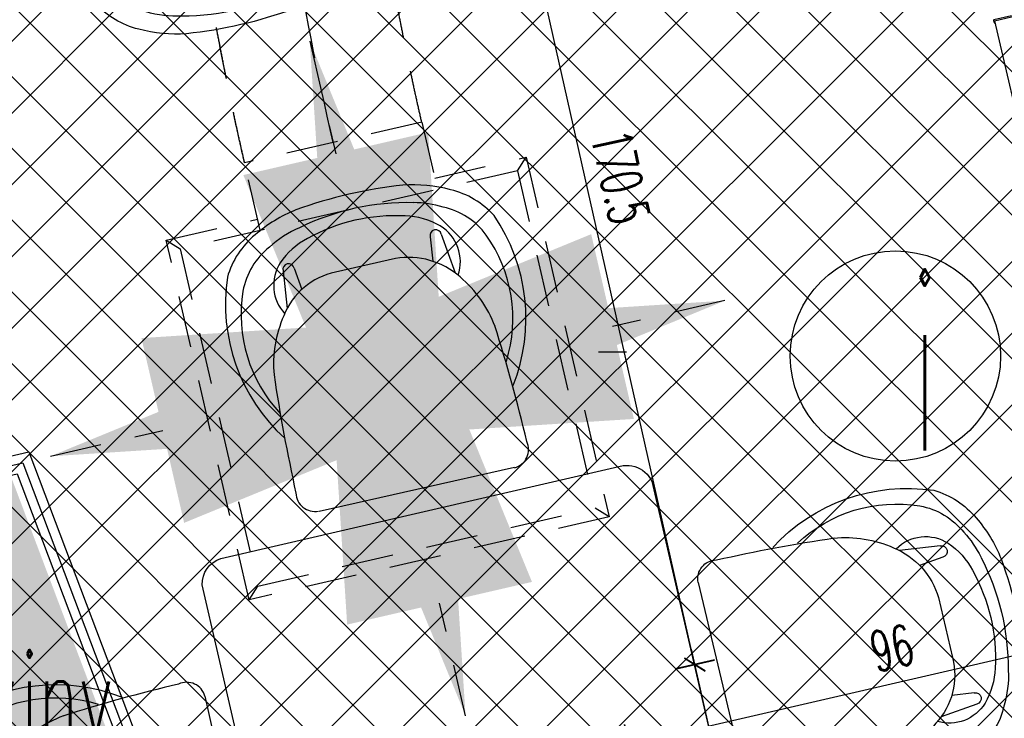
# Model space of a CAD drawing. Header units: centimetres. Extents: x -15121 to 17422, y -60492 to 0.
# Tile 208 of 256: x 2453 to 2623, y -30311 to -30190. Entities that reach past the tile are written whole.
import ezdxf
from ezdxf.enums import TextEntityAlignment as Align

# ---------------------------------------------------------------- set-up
doc = ezdxf.new("R2010")
doc.units = ezdxf.units.CM
doc.header["$LTSCALE"] = 60
doc.linetypes.add('MP', pattern=[0.25, 0.15, -0.1])
for name, color, linetype in [('AIKA KLIMATYZACJA2', 5, 'Continuous'), ('AIKA lampy restauracja wymiarowanie', 7, 'Continuous'), ('AIKA meble2', 8, 'Continuous'), ('AIKA oprawy', 2, 'Continuous'), ('AIKA oznaczenia widoków2', 30, 'Continuous'), ('AIKA sufity podwieszane', 8, 'Continuous'), ('AIKA trapezy', 8, 'Continuous'), ('AIKA trapezy hacz', 8, 'Continuous'), ('AIKA wymiarowanie ogólne rzut2', 7, 'Continuous'), ('AIKA ścianki mobilne', 7, 'Continuous')]:
    doc.layers.add(name, color=color, linetype=linetype)
doc.styles.add('FDBES', font='simplex.shx')
doc.styles.add('normalnysimplex', font='simplex.shx', dxfattribs={"width": 0.85})
doc.styles.add('RomanS', font='romans.shx')
doc.styles.add('wymiar', font='txt.shx', dxfattribs={"width": 0.6})
doc.dimstyles.new('Dwudziestka', dxfattribs={"dimtxt": 7, "dimasz": 0.7, "dimexe": 5, "dimexo": 0, "dimgap": 2.5, "dimtad": 1, "dimtoh": 1, "dimdec": 3, "dimrnd": 0.5, "dimdsep": 46, "dimtxsty": 'wymiar', "dimblk": 'znacznik', "dimcen": 0, "dimdle": 5, "dimse1": 1, "dimse2": 1, "dimclrd": 256, "dimclre": 256, "dimclrt": 256, "dimadec": 0, "dimazin": 0, "dimtfac": 0.4, "dimtdec": 3, "dimtix": 1, "dimtofl": 0, "dimtmove": 2, "dimatfit": 3, "dimldrblk": 'znacznik', "dimfxl": 1, "dimtolj": 1, "dimarcsym": 0})
doc.dimstyles.new('FDBES', dxfattribs={"dimscale": 50, "dimtxt": 4, "dimasz": 2.5, "dimexe": 0.8, "dimexo": 2, "dimgap": 1, "dimtad": 1, "dimdsep": 46, "dimtxsty": 'FDBES', "dimcen": 2.5, "dimclrd": 4, "dimclre": 5, "dimadec": 0, "dimazin": 0, "dimtfac": 1, "dimtmove": 0, "dimatfit": 3, "dimfxl": 1, "dimarcsym": 0})

# ---------------------------------------------------------------- blocks, each defined once
blk = doc.blocks.new('SL krzesło')
at = {"layer": 'AIKA meble2'}
for p, q in [((-14.08, 42.17), (-14.85, 35.66)), ((-12.08, 42.17), (-11.63, 38.3)), ((12.08, 42.17), (11.59, 37.94)), ((14.08, 42.17), (14.91, 35.1))]:
    blk.add_line(p, q, dxfattribs=at)
at = {"layer": 'AIKA meble2', "transparency": 33554610}
for p, q in [((5.4, 39.89), (-5.27, 39.89)), ((17.36, -0.11), (-17.36, 0.11))]:
    blk.add_line(p, q, dxfattribs=at)
for centre, radius, start, end in [((-5.72, 27.41), 24.84, 98.7852, 118.035), ((-5.72, 27.41), 24.84, 98.7852, 118.035), ((5.72, 27.41), 24.84, 61.965, 81.2148), ((5.72, 27.41), 24.84, 61.965, 81.2148), ((-10.67, 35.99), 14.95, 116.7532, 150.8291), ((-6.35, 30.72), 18.39, 100.2359, 119.6737), ((6.35, 30.72), 18.39, 60.3263, 76.546), ((10.67, 35.99), 14.95, 29.1709, 63.2468), ((-10.09, 35.33), 12.57, 115.2509, 156.7145), ((10.09, 35.33), 12.57, 23.2855, 64.7491), ((5.69, 31.74), 31.59, 158.5672, 214.5654), ((-5.69, 31.74), 31.59, 325.4346, 21.4328), ((1.56, 30.77), 25.07, 157.6728, 210.1782), ((-5.61, 27.7), 12.2, 88.4292, 145.8426), ((4.52, 26.3), 13.62, 35.6632, 86.2909), ((-1.56, 30.77), 25.07, 329.8218, 22.3272), ((0.9, 22.09), 20.75, 143.1293, 172.1193), ((-1.03, 21.78), 20.77, 7.5547, 36.8658), ((270.3, 1.81), 290.87, 175.4374, 179.5418), ((-262.62, 1.99), 283.07, 0.3733, 4.5909), ((-17.33, 3.49), 3.3, 168.6056, 267.6814), ((17.25, 3.14), 3.26, 271.771, 12.2423)]:
    blk.add_arc(centre, radius, start, end, dxfattribs=at)
at = {"layer": 'AIKA meble2'}
for centre, radius, start, end in [((0, -26.21), 78.75, 83.0607, 96.9393), ((0.07, 7.5), 42.43, 75.6019, 103.198), ((0, 16.39), 31.52, 73.9747, 106.0253), ((-9.16, 38.44), 7.25, 134.4209, 209.5207), ((-13.08, 42.17), 1, 0, 180), ((13.08, 42.17), 1, 0, 180), ((9.16, 38.44), 7.25, 328.0104, 45.5791)]:
    blk.add_arc(centre, radius, start, end, dxfattribs=at)
at = {"layer": 'AIKA meble2', "ltscale": 0.2, "transparency": 33554610}
for centre, start, end in [((-5.41, 34.2), 104.7592, 133.1183), ((5.41, 34.2), 46.8817, 75.2408)]:
    blk.add_arc(centre, 12.91, start, end, dxfattribs=at)
blk = doc.blocks.new('SL stolik i krzesła')
at = {"layer": 'AIKA meble2'}
blk.add_lwpolyline([(5330.32, -44042.96), (5330.32, -44115.54, -0.326093), (5326.1, -44119.25), (5254.54, -44119.25, -0.326093), (5250.32, -44115.54), (5250.32, -44042.96, -0.326093), (5254.54, -44039.25), (5326.1, -44039.25, -0.4523), (5330.32, -44045.03)], format="xyb", dxfattribs=at)
blk.add_blockref('SL krzesło', (5290.32, -44035.25), dxfattribs=at)
at = {"layer": 'AIKA meble2', "rotation": 90}
blk.add_blockref('SL krzesło', (5246.33, -44079.25), dxfattribs=at)
at = {"layer": 'AIKA meble2', "xscale": -1}
for p, rotation in [((5334.32, -44079.25), 270), ((5290.32, -44123.24), 180)]:
    blk.add_blockref('SL krzesło', p, dxfattribs=dict(at, rotation=rotation))
blk = doc.blocks.new('SL ścianki przesuwne restauracja')
at = {"layer": 'AIKA ścianki mobilne'}
blk.add_line((7591.86, -26132.08), (7614.88, -26231.79), dxfattribs=at)
for points in [[(7595.75, -26129.51, -0.000001), (7595.62, -26129.54)], [(7599.7, -26129.45, -0.000001), (7599.83, -26129.42)], [(7594.8, -26131.2), (7591.74, -26131.91, 0.414163), (7591.68, -26132), (7591.77, -26132.38, 0.414214), (7591.87, -26132.44), (7591.92, -26132.43, 0.414214), (7591.93, -26132.41), (7591.91, -26132.31, -0.414233), (7591.88, -26132.29), (7591.84, -26132.11, -0.414212), (7591.86, -26132.08), (7595.79, -26131.18)]]:
    blk.add_lwpolyline(points, format="xyb", dxfattribs=at)
at = {"layer": 'AIKA ścianki mobilne', "style": 'normalnysimplex', "width": 0.85, "flags": 12}
for p in [(7526.71, -25549.96), (6841.55, -25708.14), (6722.86, -25735.55), (7655.65, -26108.47), (6970.49, -26266.66), (6851.79, -26294.06)]:
    blk.add_attdef('200', text='', height=0.3, rotation=13, dxfattribs=at).set_placement(p, align=Align.TOP_LEFT)
at = {"layer": 'AIKA ścianki mobilne', "style": 'normalnysimplex', "width": 0.85}
for p in [(7511.03, -25612.22), (6883.82, -25757.03), (6707.18, -25797.81), (7639.97, -26170.73), (7012.75, -26315.54), (6836.11, -26356.32)]:
    blk.add_attdef('80', text='', height=0.3, rotation=13, dxfattribs=at).set_placement(p, align=Align.CENTER)
blk = doc.blocks.new('znacznik')
at = {"color": 0}
for points in [[(0, -5), (0, 5)], [(-4, 0), (4, 0)]]:
    blk.add_lwpolyline(points, dxfattribs=at)
at = {"color": 1}
blk.add_lwpolyline([(-2.12, -2.12), (2.12, 2.12)], dxfattribs=at)
blk = doc.blocks.new('*D5416')
at = {"layer": 'AIKA wymiarowanie ogólne rzut2', "lineweight": -2, "transparency": 16777216}
blk.add_line((2742.6, -30384.16), (2606.14, -29793.1), dxfattribs=at)
at = {"layer": 'Defpoints', "color": 0, "transparency": 16777216}
for p in [(2605.98, -29792.42), (2595.22, -29794.91), (2731.99, -30387.32)]:
    blk.add_point(p, dxfattribs=at)
at = {"layer": 'AIKA wymiarowanie ogólne rzut2', "linetype": 'ByBlock', "lineweight": -2, "transparency": 16777216, "xscale": 0.7, "yscale": 0.7, "zscale": 0.7}
for p, rotation in [((2605.98, -29792.42), 102.9999999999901), ((2742.75, -30384.84), 282.9999999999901)]:
    blk.add_blockref('znacznik', p, dxfattribs=dict(at, rotation=rotation))
at = {"layer": 'AIKA wymiarowanie ogólne rzut2', "transparency": 16777216, "insert": (2680.21, -30087.28), "char_height": 7, "attachment_point": 5, "rotation": 283, "style": 'wymiar'}
blk.add_mtext('\\A1;608', dxfattribs=at)
blk = doc.blocks.new('SL lampa rzut')
at = {"color": 2}
blk.add_line((-2.76, 69.87), (3.24, 69.87), dxfattribs=at)
blk = doc.blocks.new('*D7169')
at = {"layer": 'AIKA lampy restauracja wymiarowanie', "lineweight": -2, "transparency": 16777216}
blk.add_line((2600.08, -30435.57), (2569.71, -30302.43), dxfattribs=at)
at = {"layer": 'Defpoints', "color": 0, "transparency": 16777216}
for p in [(2569.55, -30301.75), (2555.28, -30305.01), (2585.97, -30439.51)]:
    blk.add_point(p, dxfattribs=at)
at = {"layer": 'AIKA lampy restauracja wymiarowanie', "lineweight": -2, "transparency": 16777216, "xscale": 0.7, "yscale": 0.7, "zscale": 0.7}
for p, rotation in [((2569.55, -30301.75), 102.853581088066), ((2600.24, -30436.25), 282.853581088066)]:
    blk.add_blockref('znacznik', p, dxfattribs=dict(at, rotation=rotation))
at = {"layer": 'AIKA lampy restauracja wymiarowanie', "transparency": 16777216, "insert": (2590.74, -30367.67), "char_height": 7, "attachment_point": 5, "rotation": 282.8536, "style": 'wymiar'}
blk.add_mtext('\\A1;138', dxfattribs=at)
blk = doc.blocks.new('*D7170')
at = {"layer": 'AIKA lampy restauracja wymiarowanie', "lineweight": -2, "transparency": 16777216}
blk.add_line((2569.39, -30301.11), (2532.21, -30135.95), dxfattribs=at)
at = {"layer": 'Defpoints', "color": 0, "transparency": 16777216}
for p in [(2532.06, -30135.27), (2518.23, -30138.38), (2555.28, -30305.01)]:
    blk.add_point(p, dxfattribs=at)
at = {"layer": 'AIKA lampy restauracja wymiarowanie', "lineweight": -2, "transparency": 16777216, "xscale": 0.7, "yscale": 0.7, "zscale": 0.7}
for p, rotation in [((2532.06, -30135.27), 102.684433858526), ((2569.54, -30301.8), 282.684433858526)]:
    blk.add_blockref('znacznik', p, dxfattribs=dict(at, rotation=rotation))
at = {"layer": 'AIKA lampy restauracja wymiarowanie', "transparency": 16777216, "insert": (2556.65, -30217.22), "char_height": 7, "attachment_point": 5, "rotation": 282.6844, "style": 'wymiar'}
blk.add_mtext('\\A1;170.5', dxfattribs=at)
blk = doc.blocks.new('*D7177')
at = {"layer": 'AIKA lampy restauracja wymiarowanie', "lineweight": -2, "transparency": 16777216}
blk.add_line((2310.33, -30372.79), (2557.49, -30315.73), dxfattribs=at)
at = {"layer": 'Defpoints', "color": 0, "transparency": 16777216}
for p in [(2554.12, -30297.99), (2558.17, -30315.57), (2306.09, -30357.51)]:
    blk.add_point(p, dxfattribs=at)
at = {"layer": 'AIKA lampy restauracja wymiarowanie', "lineweight": -2, "transparency": 16777216, "xscale": 0.7, "yscale": 0.7, "zscale": 0.7}
for p, rotation in [((2558.17, -30315.57), 12.9999999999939), ((2309.65, -30372.94), 192.9999999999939)]:
    blk.add_blockref('znacznik', p, dxfattribs=dict(at, rotation=rotation))
at = {"layer": 'AIKA lampy restauracja wymiarowanie', "transparency": 16777216, "insert": (2432.56, -30338.41), "char_height": 7, "attachment_point": 5, "rotation": 13, "style": 'wymiar'}
blk.add_mtext('\\A1;255', dxfattribs=at)
blk = doc.blocks.new('*D7178')
at = {"layer": 'AIKA lampy restauracja wymiarowanie', "lineweight": -2, "transparency": 16777216}
blk.add_line((2558.86, -30315.41), (2651.24, -30294.08), dxfattribs=at)
at = {"layer": 'Defpoints', "color": 0, "transparency": 16777216}
for p in [(2647.68, -30275.54), (2651.93, -30293.92), (2554.12, -30297.99)]:
    blk.add_point(p, dxfattribs=at)
at = {"layer": 'AIKA lampy restauracja wymiarowanie', "lineweight": -2, "transparency": 16777216, "xscale": 0.7, "yscale": 0.7, "zscale": 0.7}
for p, rotation in [((2651.93, -30293.92), 12.9999999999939), ((2558.17, -30315.57), 192.9999999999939)]:
    blk.add_blockref('znacznik', p, dxfattribs=dict(at, rotation=rotation))
at = {"layer": 'AIKA lampy restauracja wymiarowanie', "transparency": 16777216, "insert": (2603.7, -30298.9), "char_height": 7, "attachment_point": 5, "rotation": 13, "style": 'wymiar'}
blk.add_mtext('\\A1;96', dxfattribs=at)
blk = doc.blocks.new('*D7182')
at = {"layer": 'AIKA lampy restauracja wymiarowanie', "lineweight": -2, "transparency": 16777216}
blk.add_line((2332.52, -30202.12), (2520.49, -30157.01), dxfattribs=at)
at = {"layer": 'Defpoints', "color": 0, "transparency": 16777216}
for p in [(2515.23, -30132.1), (2521.17, -30156.85), (2323.58, -30167.86)]:
    blk.add_point(p, dxfattribs=at)
at = {"layer": 'AIKA lampy restauracja wymiarowanie', "lineweight": -2, "transparency": 16777216, "xscale": 0.7, "yscale": 0.7, "zscale": 0.7}
for p, rotation in [((2521.17, -30156.85), 13.4939145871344), ((2331.84, -30202.28), 193.4939145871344)]:
    blk.add_blockref('znacznik', p, dxfattribs=dict(at, rotation=rotation))
at = {"layer": 'AIKA lampy restauracja wymiarowanie', "transparency": 16777216, "insert": (2425.11, -30173.73), "char_height": 7, "attachment_point": 5, "rotation": 13.4939, "style": 'wymiar'}
blk.add_mtext('\\A1;194.5', dxfattribs=at)
blk = doc.blocks.new('SL klima')
at = {"layer": 'AIKA KLIMATYZACJA2', "color": 140, "linetype": 'MP', "lineweight": -2, "extrusion": (-5.51653e-18, -1.35673e-17, -1)}
for p, q in [((6708.24, -26339.74, 299.4), (6677.55, -26346.83, 299.4)), ((6708.24, -26339.74, 299.4), (6710.94, -26351.43, 299.4)), ((6680.25, -26358.52, 299.4), (6677.55, -26346.83, 299.4)), ((6710.49, -26349.48, 299.4), (6726.32, -26345.83, 299.4)), ((6724.82, -26348.23, 299.4), (6726.32, -26345.83, 299.4)), ((6726.32, -26345.83, 299.4), (6740.72, -26408.19, 299.4)), ((6724.82, -26348.23, 299.4), (6666.36, -26361.72, 299.4)), ((6724.82, -26348.23, 299.4), (6738.32, -26406.69, 299.4)), ((6663.96, -26360.22, 299.4), (6679.8, -26356.57, 299.4)), ((6663.96, -26360.22, 299.4), (6666.36, -26361.72, 299.4)), ((6678.36, -26422.58, 299.4), (6663.96, -26360.22, 299.4)), ((6666.36, -26361.72, 299.4), (6679.86, -26420.19, 299.4)), ((6740.72, -26408.19, 299.4), (6678.36, -26422.58, 299.4)), ((6679.86, -26420.19, 299.4), (6738.32, -26406.69, 299.4)), ((6740.72, -26408.19, 299.4), (6738.32, -26406.69, 299.4)), ((6678.36, -26422.58, 299.4), (6679.86, -26420.19, 299.4))]:
    blk.add_line(p, q, dxfattribs=at)
at = {"layer": 'AIKA KLIMATYZACJA2', "color": 140, "linetype": 'MP', "lineweight": -2}
blk.add_line((6708.24, -26339.74, 324.88), (6677.55, -26346.83, 324.88), dxfattribs=at)
for points, knots in [([(6708.24, -26339.74, 324.88), (6708.02, -26338.77, 324.88), (6707.57, -26336.82, 324.88), (6706.93, -26333.9, 324.88), (6706.31, -26330.99, 324.88), (6705.7, -26328.06, 324.88), (6705.1, -26325.14, 324.88), (6704.52, -26322.21, 324.88), (6703.95, -26319.27, 324.88), (6703.38, -26316.33, 324.88), (6702.83, -26313.39, 324.88), (6702.27, -26310.44, 324.88), (6701.72, -26307.47, 324.88), (6701.17, -26304.5, 324.88), (6700.62, -26301.52, 324.88), (6700.06, -26298.53, 324.88), (6699.5, -26295.53, 324.88), (6698.93, -26292.54, 324.88), (6698.36, -26289.56, 324.88), (6697.78, -26286.6, 324.88), (6697.19, -26283.62, 324.88), (6696.58, -26280.62, 324.88), (6695.96, -26277.62, 324.88), (6695.31, -26274.6, 324.88), (6694.65, -26271.56, 324.88), (6694.19, -26269.53, 324.88), (6693.96, -26268.52, 324.88)], [0, 0, 0, 0, 29.901582, 59.827135, 89.833168, 119.961531, 150.241402, 180.689835, 211.314004, 242.112467, 273.077085, 304.194379, 335.446828, 366.814478, 398.276103, 429.810474, 461.397902, 493.021158, 523.925247, 554.843409, 585.774477, 616.724114, 647.706349, 678.744191, 709.871731, 741.134517, 741.134517, 741.134517, 741.134517]), ([(6677.55, -26346.83, 324.88), (6677.31, -26345.78, 324.88), (6676.83, -26343.71, 324.88), (6676.15, -26340.6, 324.88), (6675.49, -26337.5, 324.88), (6674.85, -26334.42, 324.88), (6674.22, -26331.35, 324.88), (6673.61, -26328.3, 324.88), (6673.02, -26325.26, 324.88), (6672.44, -26322.24, 324.88), (6671.87, -26319.23, 324.88), (6671.31, -26316.22, 324.88), (6670.75, -26313.23, 324.88), (6670.2, -26310.25, 324.88), (6669.65, -26307.28, 324.88), (6669.1, -26304.32, 324.88), (6668.54, -26301.37, 324.88), (6667.99, -26298.42, 324.88), (6667.42, -26295.48, 324.88), (6666.85, -26292.55, 324.88), (6666.27, -26289.62, 324.88), (6665.67, -26286.69, 324.88), (6665.06, -26283.77, 324.88), (6664.44, -26280.85, 324.88), (6663.8, -26277.93, 324.88), (6663.35, -26275.99, 324.88), (6663.13, -26275.02, 324.88)], [0, 0, 0, 0, 32.043589, 63.936514, 95.72951, 127.460226, 159.154903, 190.829101, 222.489736, 254.135729, 285.758924, 317.346411, 348.880784, 380.34235, 411.710061, 442.96251, 474.079804, 505.044361, 535.842826, 566.466995, 596.915485, 627.195358, 657.32372, 687.329692, 717.255245, 747.156857, 747.156857, 747.156857, 747.156857])]:
    blk.add_open_spline(points, degree=3, knots=knots, dxfattribs=at)
for points in [[(6692.89, -26343.28, 324.88), (6690.1, -26331.19, 324.88), (6685.68, -26307.38, 324.88), (6681.27, -26283.57, 324.88), (6678.48, -26271.47, 324.88)], [(6677.55, -26346.83, 324.88), (6677.19, -26345.26, 324.88), (6676.48, -26342.14, 324.88), (6675.48, -26337.5, 324.88), (6674.53, -26332.89, 324.88), (6673.61, -26328.31, 324.88), (6672.73, -26323.76, 324.88), (6671.87, -26319.24, 324.88), (6671.03, -26314.75, 324.88), (6670.2, -26310.27, 324.88), (6669.38, -26305.82, 324.88), (6668.55, -26301.38, 324.88), (6667.71, -26296.96, 324.88), (6666.85, -26292.55, 324.88), (6665.97, -26288.15, 324.88), (6665.07, -26283.77, 324.88), (6664.12, -26279.39, 324.88), (6663.47, -26276.47, 324.88), (6663.13, -26275.02, 324.88)]]:
    blk.add_open_spline(points, degree=3, dxfattribs=at)
for points in [[(6688.84, -26325.74, 296.9), (6693.34, -26345.23, 296.9)], [(6760.8, -26370.71, 296.9), (6741.32, -26375.21, 296.9)], [(6643.88, -26397.7, 296.9), (6663.37, -26393.2, 296.9)], [(6715.84, -26442.67, 296.9), (6711.34, -26423.18, 296.9)]]:
    blk.add_leader(points, dimstyle='FDBES', override={"dimscale": 40, "dimclrd": 256}, dxfattribs=at)

msp = doc.modelspace()

# ---------------------------------------------------------------- hatches: boundary and pattern name
at = {"layer": 'AIKA sufity podwieszane', "transparency": 33554610}
h = msp.add_hatch(dxfattribs=at)
h.set_pattern_fill('ANSI37', color=256, scale=2.771036)
h.set_pattern_definition([(45, (5073.432, 672.602), (-6.221154, 6.221154), []), (135, (5073.432, 672.602), (-6.221154, -6.221154), [])])
h.paths.add_polyline_path([(3263.0511, -29233.6017), (3143.0511, -29233.6017), (3143.0511, -29195.6017), (3027.0511, -29195.6017), (3027.0511, -29233.6017), (2963.0511, -29233.6017), (2963.0511, -29193.9885), (2797.0511, -29193.9885), (2797.0511, -29233.6017), (2733.0511, -29233.6017), (2733.0511, -29195.6017), (2617.0511, -29195.6017), (2617.0511, -29233.6017), (2497.0511, -29233.6017), (2497.0511, -29254.2071), (2449.7172, -29253.5776), (2492.7248, -29439.8638), (2512.2122, -29435.3648), (2522.11, -29478.2371), (1907.5742, -29619.9086), (2121.0978, -30544.7807), (2160.7103, -30535.6354), (2167.0089, -30562.9178), (2328.7543, -30525.5759), (2322.4557, -30498.2935), (2692.7163, -30412.8121), (2689.1171, -30397.2222), (2731.9894, -30387.3244), (2736.209, -30405.6017), (3029.0511, -30405.6017), (3029.0511, -30433.6017), (3195.0511, -30433.6017), (3195.0511, -30405.6017), (3255.0511, -30405.6017), (3255.0511, -30389.6017), (3263.0511, -30389.6017)])
at = {"layer": 'AIKA trapezy hacz'}
h = msp.add_hatch(dxfattribs=at)
h.set_pattern_fill('DOTS', color=256, scale=1.08, angle=14.171885)
h.set_pattern_definition([(14.171885, (-7180.6585, -3776.1863), (0.41139625, 1.87220216), [0, -1.7145])])
h.paths.add_polyline_path([(2341.0154, -30411.5709), (2491.589, -30376.5232), (2450.5771, -30267.9745), (2329.877, -30296.0688), (2341.0154, -30411.5709)], is_closed=False)

# ---------------------------------------------------------------- linework, layer by layer
at = {"layer": 'AIKA oznaczenia widoków2'}
msp.add_circle((2604.3132, -30248.2674), 18.2266, dxfattribs=at)
at = {"layer": 'AIKA trapezy', "elevation": -29.9402}
for points in [[(2327.8903, -30294.2879), (2454.1161, -30264.9075), (2497.4384, -30379.5716), (2339.6562, -30416.2972)], [(2329.6389, -30295.5442), (2453.1019, -30266.8069), (2495.269, -30378.4133), (2341.0911, -30414.2999)], [(2331.3876, -30296.8005), (2452.0877, -30268.7062), (2493.0996, -30377.2549), (2342.526, -30412.3026)]]:
    msp.add_lwpolyline(points, close=True, dxfattribs=at)

# ---------------------------------------------------------------- block references
at = {"layer": 'AIKA KLIMATYZACJA2'}
msp.add_blockref('SL klima', (-4186.027, -3867.9585), dxfattribs=at)
at = {"layer": 'AIKA meble2', "rotation": 12.99999999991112}
for p in [(-12601.2732, 11662.6789), (-12539.1255, 11445.1408)]:
    msp.add_blockref('SL stolik i krzesła', p, dxfattribs=at)
at = {"layer": 'AIKA oprawy', "xscale": 0.8, "yscale": 0.8, "zscale": 0.8}
msp.add_blockref('SL lampa rzut', (2555.0892, -30303.4368), dxfattribs=at)
at = {"layer": 'AIKA ścianki mobilne'}
msp.add_blockref('SL ścianki przesuwne restauracja', (-4970.35, -4058.0769), dxfattribs=at)

# ---------------------------------------------------------------- texts
at = {"layer": 'AIKA oznaczenia widoków2', "insert": (2606.3428, -30234.6619), "char_height": 30, "width": 712.448461, "attachment_point": 1, "style": 'RomanS'}
msp.add_mtext('{\\W0.6;i}', dxfattribs=at)
at = {"layer": 'AIKA sufity podwieszane', "color": 7, "insert": (2349.1018, -30299.9044), "char_height": 14.4, "width": 160.515401, "attachment_point": 1, "style": 'RomanS'}
msp.add_mtext('{\\W0.6;element dekoracyjny podwieszany z blachy miedzianej}', dxfattribs=at)

# ---------------------------------------------------------------- dimensions: what is measured, and where the dimension line sits
at = {"layer": 'AIKA lampy restauracja wymiarowanie', "color": 2}
for base, p1, p2, angle, picture, middle in [((2521.1717, -30156.8461), (2323.5818, -30167.8648), (2515.234, -30132.1021), 193.493915, '*D7182', (2425.1058, -30173.7283)), ((2532.0587, -30135.2716), (2555.278, -30305.0056), (2518.2315, -30138.3838), 282.684434, '*D7170', (2556.6525, -30217.2162)), ((2651.9267, -30293.9233), (2554.1164, -30297.9902), (2647.682, -30275.5376), 193, '*D7178', (2603.7009, -30298.8993)), ((2558.1745, -30315.5677), (2306.087, -30357.509), (2554.1164, -30297.9902), 193, '*D7177', (2432.5628, -30338.4097))]:
    dim = msp.add_linear_dim(base=base, p1=p1, p2=p2, angle=angle, dimstyle='Dwudziestka', dxfattribs=at)
    dim.commit()
    dim.dimension.update_dxf_attribs({"geometry": picture, "text_midpoint": middle})
dim = msp.add_aligned_dim(p1=(2585.9688, -30439.5093), p2=(2555.278, -30305.0056), distance=-14.6387, dimstyle='Dwudziestka', dxfattribs=at)
dim.commit()
dim.dimension.update_dxf_attribs({"geometry": '*D7169', "text_midpoint": (2590.7449, -30367.6662)})
at = {"layer": 'AIKA wymiarowanie ogólne rzut2'}
dim = msp.add_linear_dim(base=(2605.9831, -29792.4223), p1=(2731.9894, -30387.3244), p2=(2595.2191, -29794.9074), angle=283, dimstyle='Dwudziestka', dxfattribs=at)
dim.commit()
dim.dimension.update_dxf_attribs({"geometry": '*D5416', "text_midpoint": (2680.2145, -30087.2811)})

doc.saveas('drawing.dxf')
